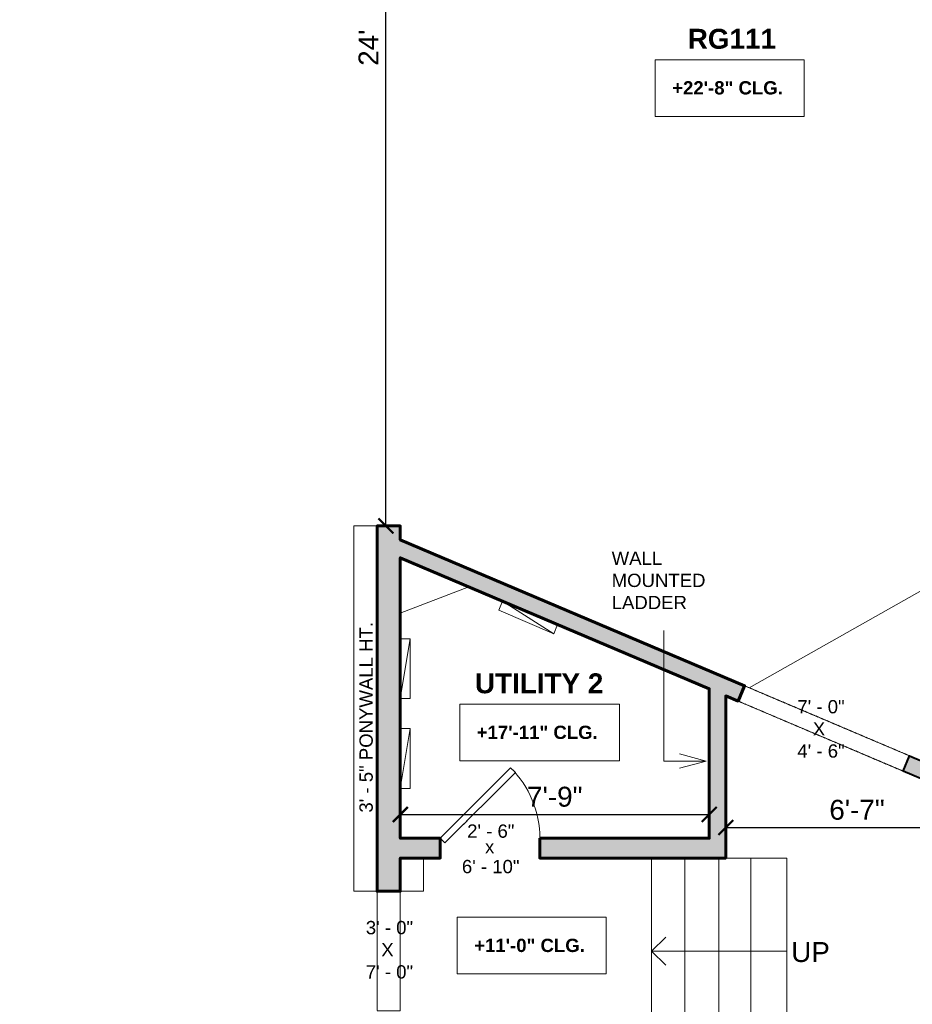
# Model space of a CAD drawing. Header units: inches. Extents: x -2078 to 109126, y -964 to 6385.
# Tile 192 of 256: x 36610 to 36879, y 3838 to 4135. Entities that reach past the tile are written whole.
import ezdxf

# ---------------------------------------------------------------- set-up
doc = ezdxf.new("R2010")
doc.units = ezdxf.units.IN
doc.header["$MEASUREMENT"] = 0
doc.linetypes.add('HIDDEN2', pattern=[0.1875, 0.125, -0.0625])
for name, color, linetype, lineweight in [('A-ANNO', 2, 'Continuous', 5), ('A-ANNO-DIMS', 1, 'Continuous', 9), ('A-DETAIL-3', 40, 'Continuous', 15), ('A-DOOR', 1, 'Continuous', 18), ('A-EQPT', 150, 'Continuous', 9), ('A-STRS', 4, 'Continuous', 9), ('A-WALL', 3, 'Continuous', 40)]:
    doc.layers.add(name, color=color, linetype=linetype, lineweight=lineweight)
doc.layers.add('A-HATCH', color=9, linetype='Continuous')
doc.styles.add('Arial', font='arial.ttf')
doc.styles.add('Arial_2', font='arial.ttf', dxfattribs={"height": 3})
doc.styles.add('Arial_3', font='arial.ttf', dxfattribs={"height": 0.125})
doc.styles.add('Arial_B', font='arialbd.ttf', dxfattribs={"height": 4.5})
doc.styles.add('Arial_B_1', font='arialbd.ttf', dxfattribs={"height": 3})
doc.styles.add('JC', font='arial.ttf', dxfattribs={"height": 0.125})
doc.dimstyles.new('JC-DIMS', dxfattribs={"dimtxt": 0.125, "dimasz": 0.09375, "dimexe": 0.09375, "dimexo": 0.09375, "dimgap": 0.046875, "dimtad": 1, "dimdec": 1, "dimzin": 0, "dimdsep": 46, "dimlunit": 4, "dimtxsty": 'JC', "dimblk": 'ARCHTICK', "dimcen": 0.09, "dimclrd": 1, "dimclre": 1, "dimclrt": 256, "dimadec": 0, "dimazin": 0, "dimtfac": 1, "dimtdec": 1, "dimtofl": 0, "dimtmove": 1, "dimatfit": 3, "dimfxl": 1, "dimtolj": 1, "dimtzin": 0, "dimarcsym": 0})

# ---------------------------------------------------------------- blocks, each defined once
blk = doc.blocks.new('Generic Models 4 - Generic Models 4-1490241-3-1st Floor - Auditorium')
for p, q in [((-1177.98, -928.45), (-1177.98, -872.45)), ((-1167.98, -872.45), (-1167.98, -928.45)), ((-1157.7, -928.45), (-1157.7, -872.45)), ((-1155.63, -872.45), (-1148.06, -872.45)), ((-1148.06, -872.45), (-1137.26, -872.45)), ((-1148.06, -928.45), (-1148.06, -872.45)), ((-1137.26, -928.45), (-1137.26, -872.45))]:
    blk.add_line(p, q)
blk = doc.blocks.new('JC_OPENING DOOR - OPENING DOOR-1490994-3-1st Floor - Auditorium')
at = {"linetype": 'HIDDEN2'}
for p, q in [((26.68, 2.5), (-27.32, 2.5)), ((-27.32, -2.5), (26.68, -2.5))]:
    blk.add_line(p, q, dxfattribs=at)
for p, q in [((-27.32, 2.5), (-27.32, -2.5)), ((26.68, -2.5), (26.68, 2.5))]:
    blk.add_line(p, q)
blk = doc.blocks.new('JC_DOOR_SINGLE PANEL - SINGLE DOOR-1491242-3-1st Floor - Auditorium')
at = {"layer": 'A-DOOR', "lineweight": 30}
for p, q in [((-7.63, -22.8), (13.59, -1.59)), ((13.59, -1.59), (15, -3)), ((15, -3), (-6.21, -24.21)), ((-6.21, -24.21), (-7.63, -22.8))]:
    blk.add_line(p, q, dxfattribs=at)
at = {"layer": 'A-DOOR', "lineweight": 9}
blk.add_arc((15, -3), 30, 180, 225, dxfattribs=at)
blk = doc.blocks.new('JC_OPENING DOOR - OPENING DOOR-1491449-3-1st Floor - Auditorium')
at = {"linetype": 'HIDDEN2'}
for p, q in [((17.68, 3.5), (-18.32, 3.5)), ((-18.32, -3.5), (17.68, -3.5))]:
    blk.add_line(p, q, dxfattribs=at)
for p, q in [((-18.32, 3.5), (-18.32, -3.5)), ((17.68, -3.5), (17.68, 3.5))]:
    blk.add_line(p, q)
blk = doc.blocks.new('Electrical Panel - Power Panel-1568723-3-1st Floor - Auditorium')
at = {"layer": 'A-EQPT'}
for p, q in [((-15.96, 6.5), (2.04, 3.5)), ((-15.96, 6.5), (2.04, 6.5)), ((-15.96, 3.5), (-15.96, 6.5)), ((2.04, 3.5), (2.04, 6.5)), ((-15.96, 3.5), (2.04, 3.5))]:
    blk.add_line(p, q, dxfattribs=at)
blk = doc.blocks.new('Electrical Panel - Power Panel-1568772-3-1st Floor - Auditorium')
at = {"layer": 'A-EQPT'}
for p, q in [((-15.96, 5.5), (2.04, 2.5)), ((-15.96, 5.5), (2.04, 5.5)), ((-15.96, 2.5), (-15.96, 5.5)), ((2.04, 2.5), (2.04, 5.5)), ((-15.96, 2.5), (2.04, 2.5))]:
    blk.add_line(p, q, dxfattribs=at)
blk = doc.blocks.new('_ArchTick')
at = {"color": 0, "linetype": 'ByBlock', "const_width": 0.15}
blk.add_lwpolyline([(-0.5, -0.5), (0.5, 0.5)], dxfattribs=at)
blk = doc.blocks.new('*D1653')
at = {"layer": 'A-ANNO-DIMS', "color": 1, "lineweight": -2, "transparency": 16777216}
for p, q in [((36441.89, 4434.4), (36293.98, 4434.4)), ((36298.48, 4434.4), (36298.48, 3826.39)), ((36777.89, 3826.39), (36293.98, 3826.39))]:
    blk.add_line(p, q, dxfattribs=at)
at = {"layer": 'Defpoints', "color": 0, "transparency": 16777216}
for p in [(36446.39, 4434.4), (36298.48, 3826.39), (36782.39, 3826.39)]:
    blk.add_point(p, dxfattribs=at)
at = {"layer": 'A-ANNO-DIMS', "color": 1, "lineweight": -2, "transparency": 16777216, "xscale": 4.5, "yscale": 4.5, "zscale": 4.5}
for p, rotation in [((36298.48, 4434.4), 90), ((36298.48, 3826.39), 270)]:
    blk.add_blockref('_ArchTick', p, dxfattribs=dict(at, rotation=rotation))
at = {"layer": 'A-ANNO-DIMS', "color": 2, "transparency": 16777216, "insert": (36293.17, 4130.39), "char_height": 6, "width": 0.4874, "attachment_point": 5, "rotation": 90, "style": 'JC'}
blk.add_mtext('\\A1;50\'-8"', dxfattribs=at)
blk = doc.blocks.new('*D1661')
at = {"layer": 'A-ANNO-DIMS', "color": 1, "lineweight": -2, "transparency": 16777216}
for p, q in [((36724.39, 3896.68), (36724.39, 3891.03)), ((36724.39, 3895.53), (36817.39, 3895.53)), ((36817.39, 3896.68), (36817.39, 3891.03))]:
    blk.add_line(p, q, dxfattribs=at)
at = {"layer": 'Defpoints', "color": 0, "transparency": 16777216}
for p in [(36724.39, 3901.18), (36817.39, 3901.18), (36817.39, 3895.53)]:
    blk.add_point(p, dxfattribs=at)
at = {"layer": 'A-ANNO-DIMS', "color": 1, "lineweight": -2, "transparency": 16777216, "xscale": 4.5, "yscale": 4.5, "zscale": 4.5, "rotation": 180}
blk.add_blockref('_ArchTick', (36724.39, 3895.53), dxfattribs=at)
at = {"layer": 'A-ANNO-DIMS', "color": 1, "lineweight": -2, "transparency": 16777216, "xscale": 4.5, "yscale": 4.5, "zscale": 4.5}
blk.add_blockref('_ArchTick', (36817.39, 3895.53), dxfattribs=at)
at = {"layer": 'A-ANNO-DIMS', "color": 2, "transparency": 16777216, "insert": (36770.89, 3900.84), "char_height": 6, "width": 0.4008, "attachment_point": 5, "style": 'JC'}
blk.add_mtext('\\A1;7\'-9"', dxfattribs=at)
blk = doc.blocks.new('*D1663')
at = {"layer": 'A-ANNO-DIMS', "color": 1, "lineweight": -2, "transparency": 16777216}
for p, q in [((36822.39, 3892.75), (36822.39, 3887.1)), ((36901.39, 3892.75), (36901.39, 3887.1)), ((36822.39, 3891.6), (36901.39, 3891.6))]:
    blk.add_line(p, q, dxfattribs=at)
at = {"layer": 'Defpoints', "color": 0, "transparency": 16777216}
for p in [(36822.39, 3897.25), (36901.39, 3897.25), (36901.39, 3891.6)]:
    blk.add_point(p, dxfattribs=at)
at = {"layer": 'A-ANNO-DIMS', "color": 1, "lineweight": -2, "transparency": 16777216, "xscale": 4.5, "yscale": 4.5, "zscale": 4.5, "rotation": 180}
blk.add_blockref('_ArchTick', (36822.39, 3891.6), dxfattribs=at)
at = {"layer": 'A-ANNO-DIMS', "color": 1, "lineweight": -2, "transparency": 16777216, "xscale": 4.5, "yscale": 4.5, "zscale": 4.5}
blk.add_blockref('_ArchTick', (36901.39, 3891.6), dxfattribs=at)
at = {"layer": 'A-ANNO-DIMS', "color": 2, "transparency": 16777216, "insert": (36861.89, 3896.91), "char_height": 6, "width": 0.4008, "attachment_point": 5, "style": 'JC'}
blk.add_mtext('\\A1;6\'-7"', dxfattribs=at)
blk = doc.blocks.new('*D1673')
at = {"layer": 'A-ANNO-DIMS', "color": 1, "lineweight": -2, "transparency": 16777216}
for p, q in [((36441.89, 4434.4), (36277.98, 4434.4)), ((36282.48, 4434.4), (36282.48, 3679.39)), ((36719.89, 3679.39), (36277.98, 3679.39))]:
    blk.add_line(p, q, dxfattribs=at)
at = {"layer": 'Defpoints', "color": 0, "transparency": 16777216}
for p in [(36446.39, 4434.4), (36282.48, 3679.39), (36724.39, 3679.39)]:
    blk.add_point(p, dxfattribs=at)
at = {"layer": 'A-ANNO-DIMS', "color": 1, "lineweight": -2, "transparency": 16777216, "xscale": 4.5, "yscale": 4.5, "zscale": 4.5}
for p, rotation in [((36282.48, 4434.4), 90), ((36282.48, 3679.39), 270)]:
    blk.add_blockref('_ArchTick', p, dxfattribs=dict(at, rotation=rotation))
at = {"layer": 'A-ANNO-DIMS', "color": 2, "transparency": 16777216, "insert": (36277.17, 4056.89), "char_height": 6, "width": 0.5739, "attachment_point": 5, "rotation": 90, "style": 'JC'}
blk.add_mtext('\\A1;62\'-11"', dxfattribs=at)
blk = doc.blocks.new('*D1649')
at = {"layer": 'A-ANNO-DIMS', "color": 1, "lineweight": -2, "transparency": 16777216}
for p, q in [((36718.91, 4270.41), (36724.56, 4270.41)), ((36720.06, 3982.41), (36720.06, 4270.41)), ((36718.91, 3982.41), (36724.56, 3982.41))]:
    blk.add_line(p, q, dxfattribs=at)
at = {"layer": 'Defpoints', "color": 0, "transparency": 16777216}
for p in [(36714.41, 4270.41), (36720.06, 4270.41), (36714.41, 3982.41)]:
    blk.add_point(p, dxfattribs=at)
at = {"layer": 'A-ANNO-DIMS', "color": 1, "lineweight": -2, "transparency": 16777216, "xscale": 4.5, "yscale": 4.5, "zscale": 4.5}
for p, rotation in [((36720.06, 4270.41), 90), ((36720.06, 3982.41), 270)]:
    blk.add_blockref('_ArchTick', p, dxfattribs=dict(at, rotation=rotation))
at = {"layer": 'A-ANNO-DIMS', "color": 2, "transparency": 16777216, "insert": (36714.8, 4126.41), "char_height": 6, "width": 0.4874, "attachment_point": 5, "rotation": 90, "style": 'JC'}
blk.add_mtext("\\A1;24'", dxfattribs=at)
blk = doc.blocks.new('JC- existing door Tag_quad - JC- existing door Tag_quad-839775-3-1st Floor - Auditorium')
at = {"layer": 'A-ANNO', "insert": (-0.0234, 0.0378), "char_height": 0.0625, "width": 0.0505, "attachment_point": 1, "style": 'Arial_3', "bg_fill": 3, "box_fill_scale": 1.25, "bg_fill_color": 256, "bg_fill_true_color": 13158600, "bg_fill_transparency": 0}
blk.add_mtext('x', dxfattribs=at)

msp = doc.modelspace()

# ---------------------------------------------------------------- hatches: boundary and pattern name
at = {"layer": 'A-HATCH'}
h = msp.add_hatch(color=256, dxfattribs=at)
h.dxf.hatch_style = 1
h.paths.add_polyline_path([(37259.136, 3832.388), (37259.136, 3820.388), (37179.801, 3820.388), (37179.801, 3679.388), (37262.386, 3679.388), (37262.386, 3672.388), (37009.386, 3672.388), (37009.386, 3679.388), (37019.386, 3679.388), (37019.386, 3732.388), (37024.386, 3732.388), (37024.386, 3679.388), (37173.801, 3679.388), (37173.801, 3820.388), (37024.386, 3820.388), (37024.386, 3768.388), (37019.386, 3768.388), (37019.386, 3820.388), (36906.386, 3820.388), (36906.386, 3754.388), (36857.386, 3754.388), (36857.386, 3736.388), (36849.386, 3736.388), (36849.386, 3754.388), (36787.386, 3754.388), (36787.386, 3732.388), (36782.386, 3732.388), (36782.386, 3826.388), (36859.386, 3826.388), (36859.386, 3819.388), (36787.386, 3819.388), (36787.386, 3761.388), (36901.386, 3761.388), (36901.386, 3819.388), (36895.386, 3819.388), (36895.386, 3826.388), (36901.386, 3826.388), (36901.386, 3897.703), (36875.776, 3908.574), (36877.729, 3913.177), (37068.055, 3832.388)])

# ---------------------------------------------------------------- linework, layer by layer
at = {"layer": 'A-ANNO'}
for p, q in [((36816.422, 3911.611), (36808.422, 3913.754)), ((36816.422, 3911.611), (36808.422, 3909.467)), ((36800.038, 3854.388), (36804.28, 3858.631)), ((36840.765, 3854.388), (36800.038, 3854.388)), ((36800.038, 3854.388), (36804.28, 3850.145))]:
    msp.add_line(p, q, dxfattribs=at)
at = {"layer": 'A-ANNO', "flags": 128}
for points in [[(36801.11, 4122.775), (36846.021, 4122.775), (36846.021, 4105.706), (36801.11, 4105.706)], [(36742.267, 3928.716), (36790.353, 3928.716), (36790.353, 3911.648), (36742.267, 3911.648)], [(36741.498, 3864.567), (36786.409, 3864.567), (36786.409, 3847.498), (36741.498, 3847.498)]]:
    msp.add_lwpolyline(points, close=True, dxfattribs=at)
at = {"layer": 'A-ANNO'}
msp.add_lwpolyline([(36816.422, 3911.611), (36803.744, 3911.611), (36803.744, 3950.893)], dxfattribs=at)
at = {"layer": 'A-DETAIL-3', "lineweight": 9}
for p, q in [((36710.386, 3872.388), (36710.386, 3982.412)), ((36717.386, 3982.412), (36710.386, 3982.412)), ((36724.386, 3956.162), (36745.013, 3964.079)), ((36731.386, 3872.388), (36731.386, 3882.388)), ((36717.386, 3872.388), (36710.386, 3872.388)), ((36724.386, 3872.388), (36731.386, 3872.388))]:
    msp.add_line(p, q, dxfattribs=at)
at = {"layer": 'A-STRS', "lineweight": 9}
msp.add_lwpolyline([(36804.897, 4313.416), (36936.552, 4259.413), (36936.552, 3994.163), (36829.411, 3933.687)], dxfattribs=at)
at = {"layer": 'A-WALL'}
msp.add_lwpolyline([(37019.386, 3820.388), (36906.386, 3820.388), (36906.386, 3754.388), (36857.386, 3754.388), (36857.386, 3736.388), (36849.386, 3736.388), (36849.386, 3754.388), (36787.386, 3754.388), (36787.386, 3732.388), (36782.386, 3732.388), (36782.386, 3826.388), (36859.386, 3826.388), (36859.386, 3819.388), (36787.386, 3819.388), (36787.386, 3761.388), (36901.386, 3761.388), (36901.386, 3819.388), (36895.386, 3819.388), (36895.386, 3826.388), (36901.386, 3826.388), (36901.386, 3897.703), (36875.776, 3908.574), (36877.729, 3913.177), (37068.055, 3832.388)], dxfattribs=at)

# ---------------------------------------------------------------- block references
at = {"layer": 'A-DOOR'}
for name, p, rotation in [('JC_OPENING DOOR - OPENING DOOR-1490994-3-1st Floor - Auditorium', (36851.602, 3921.551), 156.9999999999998), ('JC_OPENING DOOR - OPENING DOOR-1491449-3-1st Floor - Auditorium', (36720.886, 3854.71), 90)]:
    msp.add_blockref(name, p, dxfattribs=dict(at, rotation=rotation))
at = {"layer": 'A-EQPT'}
for name, p, rotation in [('Electrical Panel - Power Panel-1568772-3-1st Floor - Auditorium', (36758.043, 3961.264), 156.9999999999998), ('Electrical Panel - Power Panel-1568723-3-1st Floor - Auditorium', (36720.886, 3932.45), 270), ('Electrical Panel - Power Panel-1568723-3-1st Floor - Auditorium', (36720.886, 3905.427), 270)]:
    msp.add_blockref(name, p, dxfattribs=dict(at, rotation=rotation))
at = {"layer": 'A-STRS'}
msp.add_blockref('Generic Models 4 - Generic Models 4-1490241-3-1st Floor - Auditorium', (37978.02, 4754.835), dxfattribs=at)

# ---------------------------------------------------------------- texts
at = {"layer": 'A-ANNO', "attachment_point": 1}
for s, insert, char_height, width, style in [('RG111', (36810.924, 4132.08), 6, 77.366, 'Arial_B'), ('+22\'-8" CLG.', (36806.23, 4116.321), 4, 41.814, 'Arial_B_1'), ('WALL ', (36788.015, 3974.686), 4, 21.614, 'Arial_2'), ('MOUNTED ', (36788.015, 3968.019), 4, 37.37, 'Arial_2'), ('LADDER', (36788.015, 3961.353), 4, 28.28, 'Arial_2'), ('UTILITY 2', (36746.849, 3938.022), 6, 47.066, 'Arial_B'), ('7\' - 0" ', (36843.928, 3929.979), 4, 19.998, 'Arial_2'), ('+17\'-11" CLG.', (36747.387, 3922.263), 4, 45.652, 'Arial_B_1'), ('   X ', (36843.928, 3923.312), 4, 12.726, 'Arial_2'), ('4\' - 6"', (36843.928, 3916.645), 4, 17.978, 'Arial_2'), ('3\' - 0" ', (36713.995, 3863.468), 4, 19.998, 'Arial_2'), ('+11\'-0" CLG.', (36746.618, 3858.113), 4, 41.814, 'Arial_B_1'), ('UP', (36842.067, 3857.11), 6, 14.342, 'Arial'), ('   X ', (36713.995, 3856.802), 4, 12.726, 'Arial_2'), ('7\' - 0"', (36713.995, 3850.135), 4, 17.978, 'Arial_2')]:
    msp.add_mtext(s, dxfattribs=dict(at, insert=insert, char_height=char_height, width=width, style=style))
at = {"layer": 'A-ANNO', "insert": (36712.08, 3896.093), "char_height": 4, "width": 72.72, "attachment_point": 1, "rotation": 90, "style": 'Arial_2'}
msp.add_mtext('3\' - 5" PONYWALL HT.', dxfattribs=at)
at = {"layer": 'A-ANNO', "char_height": 4, "attachment_point": 1, "style": 'Arial_2', "bg_fill": 3, "box_fill_scale": 1.25, "bg_fill_color": 256, "bg_fill_true_color": 13158600, "bg_fill_transparency": 0}
for s, insert, width in [('2\' - 6"', (36744.501, 3892.525), 17.978), ('6\' - 10"', (36742.926, 3881.844), 21.816)]:
    msp.add_mtext(s, dxfattribs=dict(at, insert=insert, width=width))

# ---------------------------------------------------------------- dimensions: what is measured, and where the dimension line sits
at = {"layer": 'A-ANNO-DIMS'}
for base, p1, p2, picture, middle in [((36282.48, 3679.388), (36446.386, 4434.4), (36724.386, 3679.388), '*D1673', (36277.167, 4056.894)), ((36720.064, 4270.412), (36714.407, 3982.412), (36714.407, 4270.412), '*D1649', (36714.802, 4126.412))]:
    dim = msp.add_linear_dim(base=base, p1=p1, p2=p2, angle=90, dimstyle='JC-DIMS', override={"dimclrt": 2}, dxfattribs=at)
    dim.commit()
    dim.dimension.update_dxf_attribs({"geometry": picture, "text_midpoint": middle})
dim = msp.add_linear_dim(base=(36901.386, 3891.598), p1=(36822.386, 3897.254), p2=(36901.386, 3897.254), dimstyle='JC-DIMS', override={"dimclrt": 2}, dxfattribs=at)
dim.commit()
dim.dimension.update_dxf_attribs({"geometry": '*D1663', "text_midpoint": (36861.886, 3896.911)})

# ---------------------------------------------------------------- next in the draw order: block references
at = {"layer": 'A-DOOR', "rotation": 180}
msp.add_blockref('JC_DOOR_SINGLE PANEL - SINGLE DOOR-1491242-3-1st Floor - Auditorium', (36751.386, 3885.388), dxfattribs=at)

# ---------------------------------------------------------------- next in the draw order: dimensions: what is measured, and where the dimension line sits
at = {"layer": 'A-ANNO-DIMS'}
dim = msp.add_linear_dim(base=(36298.48, 3826.388), p1=(36446.386, 4434.4), p2=(36782.386, 3826.388), angle=90, dimstyle='JC-DIMS', override={"dimclrt": 2}, dxfattribs=at)
dim.commit()
dim.dimension.update_dxf_attribs({"geometry": '*D1653', "text_midpoint": (36293.167, 4130.394)})
dim = msp.add_linear_dim(base=(36817.386, 3895.525), p1=(36724.386, 3901.182), p2=(36817.386, 3901.182), dimstyle='JC-DIMS', override={"dimclrt": 2}, dxfattribs=at)
dim.commit()
dim.dimension.update_dxf_attribs({"geometry": '*D1661', "text_midpoint": (36770.886, 3900.839)})

# ---------------------------------------------------------------- next in the draw order: block references
at = {"layer": 'A-ANNO', "xscale": 64, "yscale": 64, "zscale": 64}
msp.add_blockref('JC- existing door Tag_quad - JC- existing door Tag_quad-839775-3-1st Floor - Auditorium', (36751.386, 3885.388), dxfattribs=at)

# ---------------------------------------------------------------- next in the draw order: hatches: boundary and pattern name
at = {"layer": 'A-HATCH'}
h = msp.add_hatch(color=256, dxfattribs=at)
h.dxf.hatch_style = 1
h.paths.add_polyline_path([(36766.386, 3888.388), (36766.386, 3882.388), (36822.386, 3882.388), (36822.386, 3931.236), (36826.068, 3929.674), (36828.022, 3934.276), (36724.386, 3978.267), (36724.386, 3982.412), (36717.386, 3982.412), (36717.386, 3872.388), (36724.386, 3872.388), (36724.386, 3882.388), (36736.386, 3882.388), (36736.386, 3888.388), (36724.386, 3888.388), (36724.386, 3972.835), (36817.386, 3933.359), (36817.386, 3888.388)])

# ---------------------------------------------------------------- next in the draw order: linework, layer by layer
at = {"layer": 'A-WALL', "lineweight": 60}
msp.add_lwpolyline([(36766.386, 3888.388), (36766.386, 3882.388), (36822.386, 3882.388), (36822.386, 3931.236), (36826.068, 3929.674), (36828.022, 3934.276), (36724.386, 3978.267), (36724.386, 3982.412), (36717.386, 3982.412), (36717.386, 3872.388), (36724.386, 3872.388), (36724.386, 3882.388), (36736.386, 3882.388), (36736.386, 3888.388), (36724.386, 3888.388), (36724.386, 3972.835), (36817.386, 3933.359), (36817.386, 3888.388)], close=True, dxfattribs=at)

doc.saveas('drawing.dxf')
